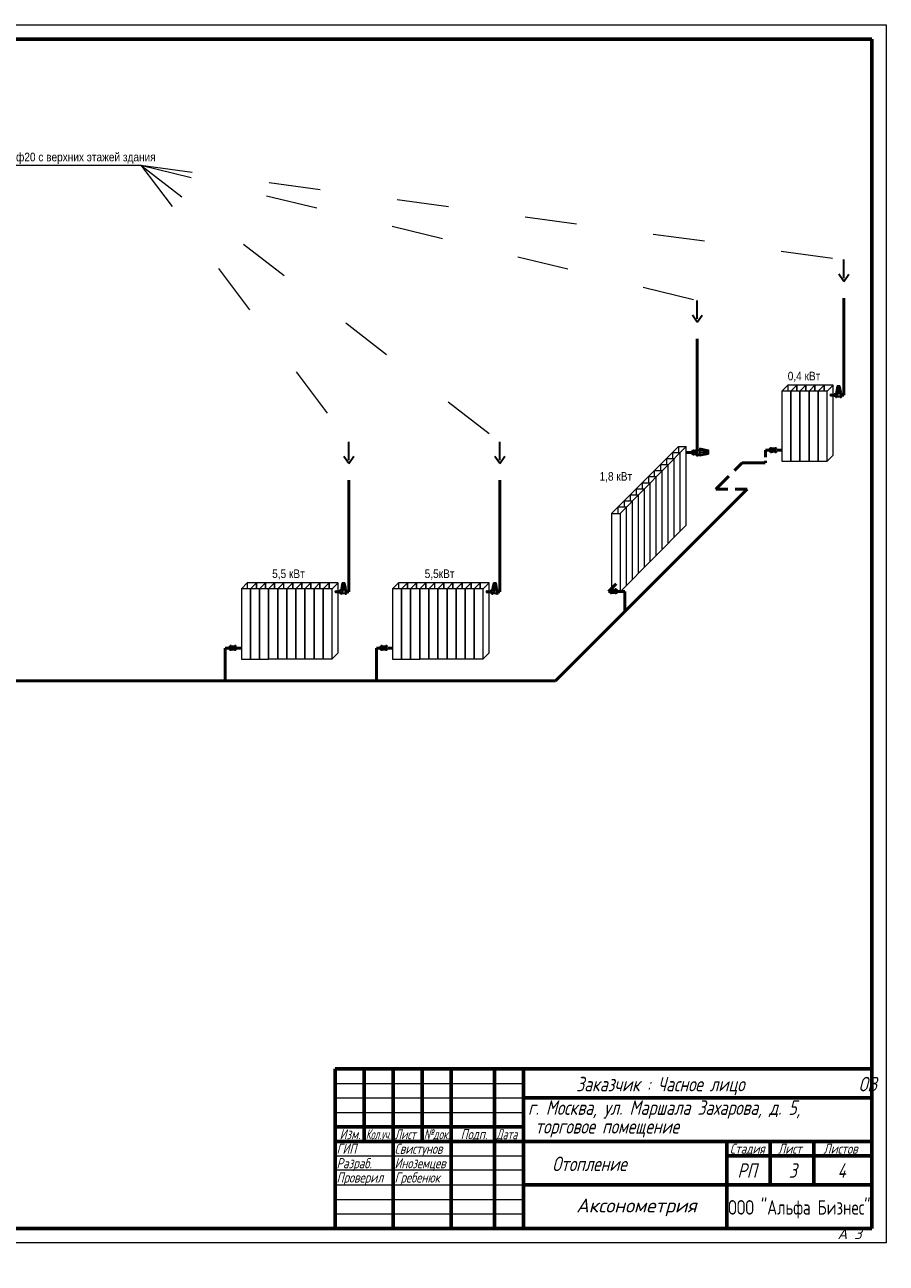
# Model space of a CAD drawing. Header units: millimetres. Extents: x 29132 to 328098784, y -63173 to 174059495.
# Tile 3 of 16: x 31132 to 33132, y 32216 to 35092. Entities that reach past the tile are written whole.
import ezdxf
from ezdxf.enums import TextEntityAlignment as Align

# ---------------------------------------------------------------- set-up
doc = ezdxf.new("R2010")
doc.units = ezdxf.units.MM
for name, pattern in [('ACAD_ISO03W100', [30, 12, -18]), ('DASHED2', [9.525, 6.35, -3.175]), ('K5LT_BASIC', [0]), ('K5LT_THIN', [0])]:
    doc.linetypes.add(name, pattern=pattern)
doc.layers.get('0').update_dxf_attribs({"color": 1, "lineweight": 5})
for name, color, linetype in [('pad', 1, 'Continuous'), ('T3_T4_Fin', 1, 'Continuous'), ('маг1', 7, 'Continuous'), ('отоп', 7, 'Continuous'), ('Отопление', 7, 'Continuous'), ('приборы', 7, 'Continuous')]:
    doc.layers.add(name, color=color, linetype=linetype)
doc.layers.add('размеры', color=7, linetype='Continuous', lineweight=15)
doc.layers.add('ШТАМП', color=250, linetype='Continuous', lineweight=18)
doc.styles.add('KTEXTSTYLE', font='GOST_AU.SHX', dxfattribs={"width": 0.96, "height": 5})
doc.styles.add('ГОСТ', font='isocpeui.ttf', dxfattribs={"height": 4})

msp = doc.modelspace()

# ---------------------------------------------------------------- linework, layer by layer
at = {"color": 7, "linetype": 'K5LT_THIN', "lineweight": 18}
for p, q in [((29132.5, 35091.6), (33132.5, 35091.6)), ((33132.5, 35091.6), (33132.5, 32263.4)), ((31853, 32633.7), (32290.7, 32633.7)), ((31853, 32600.1), (32290.7, 32600.1)), ((31853, 32566.4), (32290.7, 32566.4)), ((31853, 32465.4), (32290.7, 32465.4)), ((31853, 32433), (32290.7, 32433)), ((31853, 32398), (32290.7, 32398)), ((31853, 32364.4), (32290.7, 32364.4)), ((31853, 32330.7), (32290.7, 32330.7)), ((33132.5, 32263.4), (29132.5, 32263.4))]:
    msp.add_line(p, q, dxfattribs=at)
at = {"color": 7, "linetype": 'K5LT_BASIC', "lineweight": 60}
for p, q in [((29267.2, 35058), (33098.8, 35058)), ((33098.8, 35058), (33098.8, 32297)), ((31853, 32667.4), (33098.8, 32667.4)), ((31853, 32297), (31853, 32667.4)), ((31920.4, 32633.7), (31920.4, 32667.4)), ((31987.7, 32297), (31987.7, 32667.4)), ((32055.1, 32633.7), (32055.1, 32667.4)), ((32122.4, 32297), (32122.4, 32667.4)), ((32223.4, 32297), (32223.4, 32667.4)), ((32290.7, 32297), (32290.7, 32667.4)), ((31920.4, 32600.1), (31920.4, 32633.7)), ((32055.1, 32600.1), (32055.1, 32633.7)), ((31920.4, 32566.4), (31920.4, 32600.1)), ((32055.1, 32566.4), (32055.1, 32600.1)), ((32290.7, 32600.1), (32762.1, 32600.1)), ((32762.1, 32600.1), (33098.8, 32600.1)), ((31920.4, 32532.7), (31920.4, 32566.4)), ((32055.1, 32532.7), (32055.1, 32566.4)), ((31853, 32532.7), (31987.7, 32532.7)), ((31920.4, 32499.1), (31920.4, 32532.7)), ((31987.7, 32532.7), (32122.4, 32532.7)), ((32055.1, 32499.1), (32055.1, 32532.7)), ((32122.4, 32532.7), (32223.4, 32532.7)), ((32223.4, 32532.7), (32290.7, 32532.7)), ((31853, 32499.1), (31987.7, 32499.1)), ((31987.7, 32499.1), (32122.4, 32499.1)), ((32122.4, 32499.1), (32223.4, 32499.1)), ((32223.4, 32499.1), (32290.7, 32499.1)), ((32290.7, 32499.1), (32762.1, 32499.1)), ((32762.1, 32499.1), (33098.8, 32499.1)), ((32762.1, 32398), (32762.1, 32499.1)), ((32863.1, 32398), (32863.1, 32499.1)), ((32964.1, 32398), (32964.1, 32499.1)), ((32762.1, 32465.4), (32863.1, 32465.4)), ((32863.1, 32465.4), (32964.1, 32465.4)), ((32964.1, 32465.4), (33098.8, 32465.4)), ((32290.7, 32398), (32762.1, 32398)), ((32762.1, 32297), (32762.1, 32398)), ((32762.1, 32398), (33098.8, 32398)), ((33098.8, 32297), (29267.2, 32297))]:
    msp.add_line(p, q, dxfattribs=at)
at = {"color": 1, "lineweight": 30}
for p, q in [((33033.7, 34503.6), (33033.7, 34546.3)), ((33033.7, 34495.4), (33022.2, 34512.3)), ((33033.7, 34495.4), (33045.4, 34512.3)), ((32693.9, 34409), (32693.9, 34451.6)), ((32693.9, 34400.8), (32682.4, 34417.6)), ((32693.9, 34400.8), (32705.5, 34417.7)), ((31884.5, 34081), (31884.5, 34123.6)), ((32235.4, 34081), (32235.4, 34123.6)), ((31884.5, 34072.8), (31873, 34089.6)), ((31884.5, 34072.8), (31896.2, 34089.7)), ((32235.4, 34072.8), (32224, 34089.6)), ((32235.4, 34072.8), (32247.1, 34089.7))]:
    msp.add_line(p, q, dxfattribs=at)
at = {"linetype": 'Continuous'}
for p, q in [((33009.1, 34254.9), (32988.1, 34254.9)), ((33009.1, 34254.9), (32995.3, 34241.2)), ((33009.1, 34236.3), (33009.1, 34254.9)), ((33009.1, 34098.8), (33009.1, 34236.3)), ((33009.1, 34092.1), (32995.3, 34078.3)), ((33009.1, 34092.2), (33009.1, 34098.8)), ((32494.4, 33956.9), (32494.4, 33775.8)), ((31859.9, 33795.9), (31838.9, 33795.9)), ((31859.9, 33795.9), (31846.1, 33782.2)), ((31859.9, 33777.3), (31859.9, 33795.9)), ((32210.9, 33795.9), (32189.8, 33795.9)), ((32210.9, 33795.9), (32197, 33782.2)), ((32210.9, 33777.3), (32210.9, 33795.9)), ((31859.9, 33639.8), (31859.9, 33777.3)), ((32210.9, 33639.8), (32210.9, 33777.3)), ((31859.9, 33633.1), (31846.1, 33619.3)), ((31859.9, 33633.2), (31859.9, 33639.8)), ((32210.9, 33633.1), (32197, 33619.3)), ((32210.9, 33633.2), (32210.9, 33639.8))]:
    msp.add_line(p, q, dxfattribs=at)
at = {"color": 1, "lineweight": 0}
for p, q in [((32494.4, 33956.9), (32650.3, 34112.7)), ((32515.5, 33958), (32668, 34112.7)), ((32650.3, 34112.7), (32668, 34112.7)), ((32650.3, 34112.7), (32650.3, 34098.6)), ((32622.4, 34084.8), (32640.3, 34084.8)), ((32622.4, 34084.8), (32622.4, 34072.6)), ((32636.2, 34098.6), (32654, 34098.6)), ((32636.2, 34098.6), (32636.2, 34084.8)), ((32594, 34056.5), (32612.6, 34056.5)), ((32594, 34056.5), (32594, 34042.8)), ((32608.6, 34071), (32626.4, 34071)), ((32608.6, 34071), (32608.6, 34056.5)), ((32622.4, 34072.6), (32622.4, 34071)), ((32565.9, 34028.3), (32584.8, 34028.3)), ((32565.9, 34028.3), (32565.9, 34014.3)), ((32580.3, 34042.8), (32598.7, 34042.8)), ((32580.3, 34042.8), (32580.3, 34028.3)), ((32537.8, 34000.2), (32557.1, 34000.2)), ((32537.8, 34000.2), (32537.8, 33986.3)), ((32551.8, 34014.3), (32570.9, 34014.3)), ((32551.8, 34014.3), (32551.8, 34000.2)), ((32509.7, 33972.1), (32529.3, 33972.1)), ((32509.7, 33972.1), (32509.7, 33956.9)), ((32523.8, 33986.3), (32543.2, 33986.3)), ((32523.8, 33986.3), (32523.8, 33972.1))]:
    msp.add_line(p, q, dxfattribs=at)
at = {"color": 1, "linetype": 'Continuous'}
for p, q in [((32668, 33930.1), (32668, 34112.7)), ((32640.3, 33902.5), (32640.3, 34084.6)), ((32654.2, 33916.3), (32654.2, 34098.6)), ((32612.6, 33874.6), (32612.6, 34056.5)), ((32626.4, 33888.8), (32626.4, 34070.5)), ((32584.8, 33846.4), (32584.8, 34028.3)), ((32598.7, 33860.5), (32598.7, 34042.4)), ((32557.1, 33818.1), (32557.1, 34000.2)), ((32570.9, 33832.3), (32570.9, 34014.3)), ((32529.3, 33789.9), (32529.3, 33972.1)), ((32543.2, 33804), (32543.2, 33986.2)), ((32494.4, 33956.9), (32515.5, 33956.9)), ((32515.5, 33775.8), (32515.5, 33958))]:
    msp.add_line(p, q, dxfattribs=at)
at = {"color": 0, "lineweight": 0}
for p in [(32668, 33930.1), (32494.4, 33775.8)]:
    msp.add_line(p, (32515.5, 33775.8), dxfattribs=at)
at = {"linetype": 'Continuous', "flags": 128}
for points in [[(32924.9, 34241.1), (32924.9, 34254.9), (32903.8, 34254.9), (32890, 34241.2)], [(32903.8, 34255), (32903.8, 34241.1)], [(32946, 34241.1), (32946, 34254.9), (32924.9, 34254.9), (32911, 34241.2)], [(32924.9, 34255), (32924.9, 34241.1)], [(32946, 34241.1), (32946, 34254.9), (32924.9, 34254.9)], [(32967, 34241), (32967, 34254.8), (32946, 34254.8), (32932.1, 34241.1)], [(32946, 34255), (32946, 34241.1)], [(32967, 34241.1), (32967, 34254.9), (32946, 34254.9)], [(32988.1, 34241), (32988.1, 34254.8), (32967, 34254.8), (32953.2, 34241.1)], [(32967, 34255), (32967, 34241.1)], [(32988.1, 34241.1), (32988.1, 34254.9), (32967, 34254.9)], [(33009.1, 34241.1), (33009.1, 34254.9), (32988.1, 34254.9), (32974.2, 34241.2)], [(32988.1, 34255), (32988.1, 34241.1)], [(32890, 34241.2), (32890, 34078.3), (32911, 34078.3), (32911, 34241.1), (32890, 34241.1)], [(32911, 34241.2), (32911, 34078.3), (32932.1, 34078.3), (32932.1, 34241.1), (32911, 34241.1)], [(32932.1, 34241.2), (32932.1, 34078.3), (32953.2, 34078.3), (32953.2, 34241.1), (32932.1, 34241.1)], [(32953.2, 34241.2), (32953.2, 34078.3), (32974.2, 34078.3), (32974.2, 34241.1), (32953.2, 34241.1)], [(32974.2, 34241.2), (32974.2, 34078.3), (32995.3, 34078.3), (32995.3, 34241.1), (32974.2, 34241.1)], [(31670.3, 33781.8), (31670.3, 33795.6), (31649.2, 33795.6), (31635.4, 33781.9)], [(31649.2, 33795.7), (31649.2, 33781.8)], [(31691.4, 33781.9), (31691.4, 33795.7), (31670.3, 33795.7), (31656.4, 33782)], [(31670.3, 33795.8), (31670.3, 33781.9)], [(31712.4, 33781.8), (31712.4, 33795.6), (31691.4, 33795.6), (31677.5, 33781.9)], [(31691.4, 33795.7), (31691.4, 33781.8)], [(31733.6, 33782), (31733.6, 33795.8), (31712.5, 33795.8), (31698.7, 33782.1)], [(31712.5, 33795.9), (31712.5, 33782)], [(31754.6, 33782), (31754.6, 33795.8), (31733.6, 33795.8), (31719.7, 33782.1)], [(31775.7, 33782.1), (31775.7, 33795.9), (31754.6, 33795.9), (31740.8, 33782.2)], [(31754.6, 33796.1), (31754.6, 33782.1)], [(31796.8, 33782.1), (31796.8, 33795.9), (31775.7, 33795.9), (31761.8, 33782.2)], [(31775.7, 33796.1), (31775.7, 33782.1)], [(31796.8, 33782.1), (31796.8, 33795.9), (31775.7, 33795.9)], [(31817.8, 33782), (31817.8, 33795.8), (31796.8, 33795.8), (31782.9, 33782.1)], [(31796.8, 33796.1), (31796.8, 33782.1)], [(31817.8, 33782.1), (31817.8, 33795.9), (31796.8, 33795.9)], [(31838.9, 33782), (31838.9, 33795.8), (31817.8, 33795.8), (31804, 33782.1)], [(31817.8, 33796.1), (31817.8, 33782.1)], [(31838.9, 33782.1), (31838.9, 33795.9), (31817.8, 33795.9)], [(31859.9, 33782.1), (31859.9, 33795.9), (31838.9, 33795.9), (31825, 33782.2)], [(31838.9, 33796.1), (31838.9, 33782.1)], [(32021.2, 33781.8), (32021.2, 33795.6), (32000.2, 33795.6), (31986.3, 33781.9)], [(32000.2, 33795.7), (32000.2, 33781.8)], [(32042.3, 33781.9), (32042.3, 33795.7), (32021.2, 33795.7), (32007.4, 33782)], [(32021.2, 33795.8), (32021.2, 33781.9)], [(32063.4, 33781.8), (32063.4, 33795.6), (32042.3, 33795.6), (32028.4, 33781.9)], [(32042.3, 33795.7), (32042.3, 33781.8)], [(32084.5, 33782), (32084.5, 33795.8), (32063.5, 33795.8), (32049.6, 33782.1)], [(32063.5, 33795.9), (32063.5, 33782)], [(32105.6, 33782), (32105.6, 33795.8), (32084.5, 33795.8), (32070.7, 33782.1)], [(32126.6, 33782.1), (32126.6, 33795.9), (32105.6, 33795.9), (32091.7, 33782.2)], [(32105.6, 33796.1), (32105.6, 33782.1)], [(32147.7, 33782.1), (32147.7, 33795.9), (32126.6, 33795.9), (32112.8, 33782.2)], [(32126.6, 33796.1), (32126.6, 33782.1)], [(32147.7, 33782.1), (32147.7, 33795.9), (32126.6, 33795.9)], [(32168.8, 33782), (32168.8, 33795.8), (32147.7, 33795.8), (32133.8, 33782.1)], [(32147.7, 33796.1), (32147.7, 33782.1)], [(32168.8, 33782.1), (32168.8, 33795.9), (32147.7, 33795.9)], [(32189.8, 33782), (32189.8, 33795.8), (32168.8, 33795.8), (32154.9, 33782.1)], [(32168.8, 33796.1), (32168.8, 33782.1)], [(32189.8, 33782.1), (32189.8, 33795.9), (32168.8, 33795.9)], [(32210.9, 33782.1), (32210.9, 33795.9), (32189.8, 33795.9), (32176, 33782.2)], [(32189.8, 33796.1), (32189.8, 33782.1)], [(31635.4, 33781.9), (31635.4, 33619), (31656.4, 33619), (31656.4, 33781.8), (31635.4, 33781.8)], [(31656.4, 33782), (31656.4, 33619.1), (31677.5, 33619.1), (31677.5, 33781.9), (31656.4, 33781.9)], [(31677.5, 33781.9), (31677.5, 33619), (31698.6, 33619), (31698.6, 33781.8), (31677.5, 33781.8)], [(31698.7, 33782.1), (31698.7, 33619.2), (31719.7, 33619.2), (31719.7, 33782), (31698.7, 33782)], [(31719.7, 33782.1), (31719.7, 33619.2), (31740.8, 33619.2), (31740.8, 33782), (31719.7, 33782)], [(31740.8, 33782.2), (31740.8, 33619.3), (31761.8, 33619.3), (31761.8, 33782.1), (31740.8, 33782.1)], [(31761.8, 33782.2), (31761.8, 33619.3), (31782.9, 33619.3), (31782.9, 33782.1), (31761.8, 33782.1)], [(31782.9, 33782.2), (31782.9, 33619.3), (31804, 33619.3), (31804, 33782.1), (31782.9, 33782.1)], [(31804, 33782.2), (31804, 33619.3), (31825, 33619.3), (31825, 33782.1), (31804, 33782.1)], [(31825, 33782.2), (31825, 33619.3), (31846.1, 33619.3), (31846.1, 33782.1), (31825, 33782.1)], [(31986.3, 33781.9), (31986.3, 33619), (32007.4, 33619), (32007.4, 33781.8), (31986.3, 33781.8)], [(32007.4, 33782), (32007.4, 33619.1), (32028.4, 33619.1), (32028.4, 33781.9), (32007.4, 33781.9)], [(32028.4, 33781.9), (32028.4, 33619), (32049.5, 33619), (32049.5, 33781.8), (32028.4, 33781.8)], [(32049.6, 33782.1), (32049.6, 33619.2), (32070.7, 33619.2), (32070.7, 33782), (32049.6, 33782)], [(32070.7, 33782.1), (32070.7, 33619.2), (32091.7, 33619.2), (32091.7, 33782), (32070.7, 33782)], [(32091.7, 33782.2), (32091.7, 33619.3), (32112.8, 33619.3), (32112.8, 33782.1), (32091.7, 33782.1)], [(32112.8, 33782.2), (32112.8, 33619.3), (32133.8, 33619.3), (32133.8, 33782.1), (32112.8, 33782.1)], [(32133.8, 33782.2), (32133.8, 33619.3), (32154.9, 33619.3), (32154.9, 33782.1), (32133.8, 33782.1)], [(32154.9, 33782.2), (32154.9, 33619.3), (32176, 33619.3), (32176, 33782.1), (32154.9, 33782.1)], [(32176, 33782.2), (32176, 33619.3), (32197, 33619.3), (32197, 33782.1), (32176, 33782.1)]]:
    msp.add_lwpolyline(points, dxfattribs=at)
at = {"linetype": 'Continuous'}
for centre in [(33003.8, 34231.7), (31854.6, 33775.1), (32205.6, 33775.1)]:
    msp.add_ellipse(centre, major_axis=(0, 2.74), ratio=0.549527, dxfattribs=at)
at = {"layer": 'pad', "color": 8, "linetype": 'Continuous'}
for p, q in [((33018.8, 34253), (33015.9, 34239.8)), ((33019.2, 34253), (33016.7, 34239.8)), ((33019.5, 34253), (33017.4, 34239.8)), ((33025, 34253), (33018.8, 34253)), ((33020.3, 34253), (33018.9, 34239.8)), ((33021.9, 34239.8), (33021.9, 34253)), ((33023.5, 34253), (33024.9, 34239.8)), ((33024.2, 34253), (33026.4, 34239.8)), ((33024.6, 34253), (33027.1, 34239.8)), ((33027.9, 34239.8), (33025, 34253)), ((33015.9, 34239.8), (33027.9, 34239.8)), ((33019, 34239.8), (33024.7, 34239.8)), ((31869.6, 33796.3), (31866.7, 33783.1)), ((31870, 33796.3), (31867.5, 33783.1)), ((31870.3, 33796.3), (31868.2, 33783.1)), ((31875.8, 33796.3), (31869.6, 33796.3)), ((31871.1, 33796.3), (31869.7, 33783.1)), ((31872.7, 33783.1), (31872.7, 33796.3)), ((31874.3, 33796.3), (31875.7, 33783.1)), ((31875, 33796.3), (31877.2, 33783.1)), ((31875.4, 33796.3), (31877.9, 33783.1)), ((31878.7, 33783.1), (31875.8, 33796.3)), ((32220.5, 33796.3), (32217.7, 33783.1)), ((32220.9, 33796.3), (32218.4, 33783.1)), ((32221.3, 33796.3), (32219.2, 33783.1)), ((32226.8, 33796.3), (32220.5, 33796.3)), ((32222.1, 33796.3), (32220.6, 33783.1)), ((32223.6, 33783.1), (32223.6, 33796.3)), ((32225.2, 33796.3), (32226.6, 33783.1)), ((32226, 33796.3), (32228.1, 33783.1)), ((32226.4, 33796.3), (32228.9, 33783.1)), ((32229.6, 33783.1), (32226.8, 33796.3)), ((31866.7, 33783.1), (31878.7, 33783.1)), ((31869.9, 33783.1), (31875.5, 33783.1)), ((32217.7, 33783.1), (32229.6, 33783.1)), ((32220.8, 33783.1), (32226.5, 33783.1))]:
    msp.add_line(p, q, dxfattribs=at)
at = {"layer": 'pad', "color": 9, "linetype": 'Continuous'}
for p, q in [((32719.7, 34103.5), (32700.1, 34107.2)), ((32719.7, 34102.9), (32700.1, 34106.1)), ((32719.7, 34101.8), (32700.1, 34103.9)), ((32700.1, 34099.5), (32719.7, 34099.5)), ((32719.7, 34097.2), (32700.1, 34095)), ((32719.7, 34096), (32700.1, 34092.8)), ((32719.7, 34095.4), (32700.1, 34091.7))]:
    msp.add_line(p, q, dxfattribs=at)
at = {"layer": 'pad', "color": 7, "linetype": 'Continuous'}
msp.add_lwpolyline([(32691.2, 34093.7), (32700.1, 34093.7), (32700.1, 34103.7), (32691.6, 34103.7)], dxfattribs=at)
msp.add_lwpolyline([(32719.7, 34094.8), (32700.1, 34090.6), (32700.1, 34108.3), (32719.7, 34104.1)], close=True, dxfattribs=at)
at = {"layer": 'T3_T4_Fin', "color": 8}
for p, q in [((33019.9, 34236.2), (33019.9, 34238.7)), ((33019.9, 34238.7), (33020.4, 34238.7)), ((33020.4, 34238.7), (33021.6, 34238.7)), ((33020.5, 34239.8), (33023.2, 34239.8)), ((33020.5, 34238.7), (33020.5, 34239.8)), ((33022.1, 34238.7), (33021.6, 34238.7)), ((33024.1, 34238.6), (33022.1, 34238.7)), ((33023.2, 34238.6), (33023.2, 34239.8)), ((33024.1, 34236.2), (33024.1, 34238.6)), ((31870.7, 33779.5), (31870.7, 33782)), ((31870.7, 33782), (31871.2, 33782)), ((31871.2, 33782), (31872.4, 33782)), ((31871.3, 33782), (31871.4, 33783.1)), ((31871.4, 33783.1), (31874, 33783.1)), ((31872.9, 33782), (31872.4, 33782)), ((31874.9, 33782), (31872.9, 33782)), ((31874, 33782), (31874, 33783.1)), ((31874.9, 33779.5), (31874.9, 33782)), ((32221.6, 33779.5), (32221.6, 33782)), ((32221.6, 33782), (32222.2, 33782)), ((32222.2, 33782), (32223.4, 33782)), ((32222.3, 33783.1), (32225, 33783.1)), ((32222.3, 33782), (32222.3, 33783.1)), ((32223.9, 33782), (32223.4, 33782)), ((32225.9, 33782), (32223.9, 33782)), ((32225, 33782), (32225, 33783.1)), ((32225.8, 33779.5), (32225.9, 33782))]:
    msp.add_line(p, q, dxfattribs=at)
at = {"layer": 'маг1', "color": 7}
for p, q in [((32693.4, 34090.6), (32694.9, 34092.1)), ((32695.7, 34091), (32697.5, 34092.3))]:
    msp.add_line(p, q, dxfattribs=at)
for centre, radius, start, end in [((32694.9, 34093.2), 3.04, 171.1018, 240.8051), ((32701.1, 34097), 7.89, 204.5712, 218.6737)]:
    msp.add_arc(centre, radius, start, end, dxfattribs=at)
at = {"layer": 'отоп', "color": 5, "linetype": 'DASHED2', "lineweight": 50, "ltscale": 1000}
msp.add_line((32508.1, 33776.1), (32525.7, 33776.1), dxfattribs=at)
at = {"layer": 'Отопление', "color": 1, "lineweight": 50}
for p, q in [((33003.8, 34231.7), (33012.2, 34231.7)), ((33029.5, 34231.7), (33033.7, 34231.7)), ((32681, 34098.6), (32668, 34098.6)), ((31854.6, 33775.1), (31863.1, 33775.1)), ((31880.3, 33775.1), (31884.5, 33775.1)), ((32205.6, 33775.1), (32214, 33775.1)), ((32231.3, 33775.1), (32235.4, 33775.1))]:
    msp.add_line(p, q, dxfattribs=at)
at = {"layer": 'Отопление', "color": 5, "lineweight": 50}
for p, q in [((32852.4, 34103.8), (32860.9, 34103.8)), ((32878.2, 34103.8), (32890, 34103.8)), ((32487.4, 33776), (32505.5, 33794)), ((32491.4, 33776), (32487.4, 33776)), ((31597.8, 33644.5), (31606.3, 33644.5)), ((31623.6, 33644.5), (31635.4, 33644.5)), ((31948.7, 33644.5), (31957.3, 33644.5)), ((31974.5, 33644.5), (31986.3, 33644.5))]:
    msp.add_line(p, q, dxfattribs=at)
at = {"layer": 'Отопление', "color": 7}
msp.add_lwpolyline([(32691.2, 34093.7), (32688.6, 34093.7), (32688.6, 34103.8), (32691.2, 34103.8)], close=True, dxfattribs=at)
msp.add_arc((32693.9, 34094.4), 3.85, 263.4575, 304.4377, dxfattribs=at)
at = {"layer": 'приборы', "color": 7}
for p, q in [((33012.8, 34234.9), (33012.8, 34228.5)), ((33013.6, 34236.2), (33015.2, 34236.2)), ((33013.6, 34233.6), (33015.2, 34233.6)), ((33013.6, 34230.5), (33015.2, 34230.5)), ((33013.6, 34227.9), (33015.2, 34227.9)), ((33015.2, 34237.5), (33017.4, 34237.5)), ((33015.2, 34226.6), (33015.2, 34237.5)), ((33015.2, 34226.6), (33017.4, 34226.6)), ((33017.4, 34237.5), (33017.4, 34236.5)), ((33017.4, 34236.5), (33017.4, 34232.5)), ((33017.4, 34236.5), (33020.4, 34236.5)), ((33017.4, 34232.5), (33017.4, 34233.1)), ((33017.4, 34231.2), (33017.4, 34231)), ((33017.4, 34227.6), (33017.4, 34231.2)), ((33017.4, 34226.6), (33017.4, 34227.6)), ((33017.4, 34227.6), (33020.4, 34227.6)), ((33020.4, 34236.5), (33020.4, 34236.1)), ((33020.4, 34236.1), (33020.4, 34230.2)), ((33020.4, 34236.1), (33025.5, 34236.1)), ((33020.4, 34227.9), (33020.4, 34230.6)), ((33020.4, 34227.6), (33020.4, 34227.9)), ((33020.4, 34227.9), (33025.5, 34227.9)), ((33025.5, 34236.1), (33025.5, 34231)), ((33025.5, 34227.9), (33025.5, 34233.1)), ((33025.8, 34233.6), (33028.4, 34233.5)), ((33025.8, 34230.5), (33028.4, 34230.5)), ((33025.9, 34237.5), (33028.2, 34237.5)), ((33025.9, 34226.6), (33028.2, 34226.6)), ((33028.7, 34235.1), (33028.7, 34228.8)), ((32681, 34095.8), (32681, 34102.1)), ((32681.8, 34102.8), (32683.4, 34102.8)), ((32683.4, 34104.1), (32683.4, 34093.2)), ((32683.4, 34104.1), (32685.6, 34104.1)), ((32685.6, 34104.1), (32685.6, 34103.1)), ((32685.6, 34103.1), (32688.7, 34103.1)), ((32685.6, 34103.1), (32685.6, 34096.7)), ((32688.6, 34103.6), (32688.6, 34103.2)), ((32688.6, 34103.2), (32688.6, 34100.6)), ((32861.4, 34107.1), (32861.4, 34100.7)), ((32862.2, 34108.3), (32863.8, 34108.3)), ((32862.2, 34105.7), (32863.8, 34105.7)), ((32862.2, 34102.6), (32863.8, 34102.6)), ((32863.8, 34109.6), (32866, 34109.6)), ((32863.8, 34098.7), (32863.8, 34109.6)), ((32864.2, 34103.9), (32864.2, 34104.1)), ((32871.1, 34105.2), (32864.6, 34104.5)), ((32871.1, 34102.7), (32864.6, 34103.5)), ((32866, 34109.6), (32866, 34108.6)), ((32866, 34108.6), (32866, 34104.6)), ((32866, 34108.6), (32869.1, 34108.6)), ((32866, 34104.6), (32866, 34105.2)), ((32866, 34103.3), (32866, 34103.1)), ((32866, 34099.7), (32866, 34103.3)), ((32868.7, 34103), (32868.7, 34103)), ((32869.1, 34108.6), (32869.1, 34108.3)), ((32869.1, 34108.3), (32869.1, 34105.2)), ((32869.1, 34108.3), (32874.1, 34108.3)), ((32869.1, 34100.1), (32869.1, 34102.8)), ((32874.1, 34108.3), (32874.1, 34103.1)), ((32874.1, 34100.1), (32874.1, 34105.2)), ((32874.5, 34109.6), (32876.9, 34109.6)), ((32874.5, 34105.7), (32877, 34105.7)), ((32874.5, 34102.7), (32877, 34102.7)), ((32681.8, 34100.2), (32683.4, 34100.2)), ((32681.8, 34097.1), (32683.4, 34097.1)), ((32681.8, 34094.5), (32683.4, 34094.5)), ((32683.4, 34093.2), (32685.6, 34093.2)), ((32685.6, 34099.5), (32685.6, 34099.7)), ((32685.6, 34098.2), (32685.6, 34097.6)), ((32685.6, 34094.2), (32685.6, 34098.2)), ((32685.6, 34093.2), (32685.6, 34094.2)), ((32685.6, 34094.2), (32688.7, 34094.2)), ((32688.6, 34095.1), (32688.6, 34100.9)), ((32688.6, 34094.7), (32688.6, 34095.1)), ((32862.2, 34100), (32863.8, 34100)), ((32863.8, 34098.7), (32866, 34098.7)), ((32866, 34098.7), (32866, 34099.7)), ((32866, 34099.7), (32869.1, 34099.7)), ((32869.1, 34099.7), (32869.1, 34100.1)), ((32869.1, 34100.1), (32874.1, 34100.1)), ((32874.5, 34098.7), (32876.9, 34098.7)), ((31863.6, 33778.2), (31863.6, 33771.9)), ((31864.4, 33779.5), (31866, 33779.5)), ((31864.4, 33776.9), (31866, 33776.9)), ((31864.4, 33773.8), (31866, 33773.8)), ((31864.4, 33771.2), (31866, 33771.2)), ((31866, 33780.8), (31868.2, 33780.8)), ((31866, 33769.9), (31866, 33780.8)), ((31866, 33769.9), (31868.2, 33769.9)), ((31868.2, 33780.8), (31868.2, 33779.8)), ((31868.2, 33779.8), (31868.2, 33775.8)), ((31868.2, 33779.8), (31871.2, 33779.8)), ((31868.2, 33775.8), (31868.2, 33776.4)), ((31868.2, 33774.5), (31868.2, 33774.3)), ((31868.2, 33770.9), (31868.2, 33774.5)), ((31868.2, 33769.9), (31868.2, 33770.9)), ((31868.2, 33770.9), (31871.2, 33770.9)), ((31871.2, 33779.8), (31871.2, 33779.4)), ((31871.2, 33779.4), (31871.2, 33773.6)), ((31871.2, 33779.4), (31876.3, 33779.4)), ((31871.2, 33771.3), (31871.2, 33773.9)), ((31871.2, 33770.9), (31871.2, 33771.3)), ((31871.2, 33771.3), (31876.3, 33771.3)), ((31876.3, 33779.4), (31876.3, 33774.3)), ((31876.3, 33771.3), (31876.3, 33776.4)), ((31876.6, 33776.9), (31879.2, 33776.9)), ((31876.6, 33773.9), (31879.2, 33773.9)), ((31876.7, 33780.8), (31879, 33780.8)), ((31876.7, 33769.9), (31879, 33769.9)), ((31879.5, 33778.5), (31879.5, 33772.1)), ((32214.5, 33778.2), (32214.5, 33771.9)), ((32215.3, 33779.5), (32216.9, 33779.5)), ((32215.3, 33776.9), (32216.9, 33776.9)), ((32215.3, 33773.8), (32216.9, 33773.8)), ((32215.3, 33771.2), (32216.9, 33771.2)), ((32216.9, 33780.8), (32219.1, 33780.8)), ((32216.9, 33769.9), (32216.9, 33780.8)), ((32216.9, 33769.9), (32219.1, 33769.9)), ((32219.1, 33780.8), (32219.1, 33779.8)), ((32219.1, 33779.8), (32219.1, 33775.8)), ((32219.1, 33779.8), (32222.2, 33779.8)), ((32219.1, 33775.8), (32219.1, 33776.4)), ((32219.1, 33774.5), (32219.1, 33774.3)), ((32219.1, 33770.9), (32219.1, 33774.5)), ((32219.1, 33769.9), (32219.1, 33770.9)), ((32219.1, 33770.9), (32222.2, 33770.9)), ((32222.2, 33779.8), (32222.2, 33779.4)), ((32222.2, 33779.4), (32222.2, 33773.6)), ((32222.2, 33779.4), (32227.2, 33779.4)), ((32222.2, 33771.3), (32222.2, 33773.9)), ((32222.2, 33770.9), (32222.2, 33771.3)), ((32222.2, 33771.3), (32227.2, 33771.3)), ((32227.2, 33779.4), (32227.2, 33774.3)), ((32227.2, 33771.3), (32227.2, 33776.4)), ((32227.6, 33780.8), (32230, 33780.8)), ((32227.6, 33776.9), (32230.1, 33776.9)), ((32227.6, 33773.9), (32230.1, 33773.9)), ((32227.6, 33769.9), (32230, 33769.9)), ((32230.5, 33778.5), (32230.5, 33772.1)), ((32492.2, 33779.5), (32492.2, 33773.1)), ((32495.1, 33777.9), (32492.5, 33777.9)), ((32495.1, 33774.9), (32492.5, 33774.9)), ((32495, 33781.8), (32492.7, 33781.8)), ((32495, 33770.9), (32492.7, 33770.9)), ((32500.5, 33780.4), (32495.4, 33780.4)), ((32495.4, 33780.4), (32495.4, 33775.3)), ((32495.4, 33772.3), (32495.4, 33777.4)), ((32500.5, 33772.2), (32495.4, 33772.3)), ((32498.4, 33777.4), (32505, 33776.7)), ((32498.4, 33774.9), (32505, 33775.6)), ((32503.5, 33780.8), (32500.5, 33780.8)), ((32500.5, 33780.8), (32500.5, 33780.4)), ((32500.5, 33780.4), (32500.5, 33777.4)), ((32500.5, 33772.2), (32500.5, 33774.9)), ((32500.5, 33771.9), (32500.5, 33772.2)), ((32503.5, 33771.9), (32500.5, 33771.9)), ((32500.9, 33775.1), (32500.9, 33775.1)), ((32503.5, 33781.8), (32503.5, 33780.8)), ((32505.7, 33781.8), (32503.5, 33781.8)), ((32503.5, 33780.8), (32503.5, 33776.8)), ((32503.5, 33776.8), (32503.5, 33777.4)), ((32503.5, 33771.9), (32503.5, 33775.5)), ((32503.5, 33775.5), (32503.5, 33775.3)), ((32503.5, 33770.9), (32503.5, 33771.9)), ((32505.7, 33770.9), (32503.5, 33770.9)), ((32505.4, 33776), (32505.4, 33776.3)), ((32505.7, 33770.9), (32505.7, 33781.8)), ((32507.3, 33780.5), (32505.7, 33780.5)), ((32507.3, 33777.9), (32505.7, 33777.9)), ((32507.3, 33774.8), (32505.7, 33774.8)), ((32507.3, 33772.2), (32505.7, 33772.2)), ((32508.1, 33779.2), (32508.1, 33772.9)), ((31606.8, 33647.8), (31606.8, 33641.4)), ((31607.6, 33649), (31609.2, 33649)), ((31607.6, 33646.4), (31609.2, 33646.4)), ((31607.6, 33643.3), (31609.2, 33643.3)), ((31609.2, 33650.3), (31611.4, 33650.3)), ((31609.2, 33639.4), (31609.2, 33650.3)), ((31609.6, 33644.6), (31609.6, 33644.8)), ((31616.5, 33645.9), (31610, 33645.2)), ((31616.5, 33643.4), (31610, 33644.2)), ((31611.4, 33650.3), (31611.4, 33649.3)), ((31611.4, 33649.3), (31611.4, 33645.3)), ((31611.4, 33649.3), (31614.5, 33649.3)), ((31611.4, 33645.3), (31611.4, 33645.9)), ((31611.4, 33644), (31611.4, 33643.8)), ((31611.4, 33640.4), (31611.4, 33644)), ((31614.1, 33643.7), (31614.1, 33643.7)), ((31614.5, 33649.3), (31614.5, 33649)), ((31614.5, 33649), (31614.5, 33645.9)), ((31614.5, 33649), (31619.5, 33649)), ((31614.5, 33640.8), (31614.5, 33643.4)), ((31619.5, 33649), (31619.5, 33643.8)), ((31619.5, 33640.8), (31619.5, 33645.9)), ((31619.9, 33650.3), (31622.3, 33650.3)), ((31619.9, 33646.4), (31622.4, 33646.4)), ((31619.9, 33643.4), (31622.4, 33643.4)), ((31957.8, 33647.8), (31957.8, 33641.4)), ((31958.5, 33649), (31960.2, 33649)), ((31958.5, 33646.4), (31960.2, 33646.4)), ((31958.5, 33643.3), (31960.2, 33643.3)), ((31960.2, 33650.3), (31962.3, 33650.3)), ((31960.2, 33639.4), (31960.2, 33650.3)), ((31960.5, 33644.6), (31960.5, 33644.8)), ((31967.5, 33645.9), (31960.9, 33645.2)), ((31967.5, 33643.4), (31960.9, 33644.2)), ((31962.3, 33650.3), (31962.3, 33649.3)), ((31962.3, 33649.3), (31962.3, 33645.3)), ((31962.3, 33649.3), (31965.4, 33649.3)), ((31962.3, 33645.3), (31962.3, 33645.9)), ((31962.3, 33644), (31962.3, 33643.8)), ((31962.3, 33640.4), (31962.3, 33644)), ((31965, 33643.7), (31965, 33643.7)), ((31965.4, 33649.3), (31965.4, 33649)), ((31965.4, 33649), (31965.4, 33645.9)), ((31965.4, 33649), (31970.4, 33649)), ((31965.4, 33640.8), (31965.4, 33643.4)), ((31970.4, 33649), (31970.4, 33643.8)), ((31970.4, 33640.8), (31970.4, 33645.9)), ((31970.8, 33650.3), (31973.2, 33650.3)), ((31970.8, 33646.4), (31973.4, 33646.4)), ((31970.8, 33643.4), (31973.4, 33643.4)), ((31607.6, 33640.7), (31609.2, 33640.7)), ((31609.2, 33639.4), (31611.4, 33639.4)), ((31611.4, 33639.4), (31611.4, 33640.4)), ((31611.4, 33640.4), (31614.5, 33640.4)), ((31614.5, 33640.4), (31614.5, 33640.8)), ((31614.5, 33640.8), (31619.5, 33640.8)), ((31619.9, 33639.4), (31622.3, 33639.4)), ((31958.5, 33640.7), (31960.2, 33640.7)), ((31960.2, 33639.4), (31962.3, 33639.4)), ((31962.3, 33639.4), (31962.3, 33640.4)), ((31962.3, 33640.4), (31965.4, 33640.4)), ((31965.4, 33640.4), (31965.4, 33640.8)), ((31965.4, 33640.8), (31970.4, 33640.8)), ((31970.8, 33639.4), (31973.2, 33639.4))]:
    msp.add_line(p, q, dxfattribs=at)
for centre in [(32871.1, 34104), (32498.4, 33776.2), (31616.5, 33644.7), (31967.5, 33644.7)]:
    msp.add_circle(centre, 1.25, dxfattribs=at)
for centre, radius, start, end in [((33014.2, 34234.9), 1.45, 116.6951, 243.3459), ((33014.7, 34232), 1.92, 125.3959, 234.6041), ((33014.2, 34229.2), 1.45, 116.6951, 243.3459), ((33030.6, 34235.5), 5.2, 157.1342, 201.9889), ((33030.6, 34228.6), 5.13, 157.7133, 203.2275), ((33029.5, 34231.9), 4.07, 156.4486, 177.6685), ((33029.8, 34232.3), 4.39, 182.5538, 203.8303), ((33023.8, 34235.4), 4.89, 338.0993, 25.5956), ((33023.7, 34228.7), 4.98, 334.668, 21.5544), ((33024.8, 34231.9), 3.9, 1.8979, 25.6849), ((33024.5, 34232.2), 4.24, 336.4207, 356.7054), ((32682.4, 34101.5), 1.45, 116.6541, 243.3049), ((32862.9, 34107), 1.45, 116.6951, 243.3459), ((32863.3, 34104.2), 1.92, 125.3959, 234.6041), ((32862.9, 34101.3), 1.45, 116.6951, 243.3459), ((32864.6, 34104.1), 0.388, 95.2231, 180), ((32864.6, 34103.9), 0.388, 180, 264.7769), ((32871.1, 34104), 2.39, 205.0743, 154.9257), ((32879.3, 34107.6), 5.2, 157.1342, 201.9889), ((32878.2, 34104.1), 4.07, 156.4486, 177.6685), ((32878.5, 34104.4), 4.39, 182.5538, 203.8303), ((32879.2, 34100.7), 5.13, 157.7133, 203.2275), ((32872.5, 34107.5), 4.89, 338.0993, 25.5956), ((32872.4, 34100.8), 4.98, 334.668, 21.5544), ((32682.9, 34098.6), 1.92, 125.3959, 234.6041), ((32682.4, 34095.8), 1.45, 116.6541, 243.3049), ((31865, 33778.2), 1.45, 116.6951, 243.3459), ((31865.5, 33775.3), 1.92, 125.3959, 234.6041), ((31865, 33772.5), 1.45, 116.6951, 243.3459), ((31881.4, 33771.9), 5.13, 157.7133, 203.2275), ((31881.5, 33778.8), 5.2, 157.1342, 201.9889), ((31880.3, 33775.2), 4.07, 156.4486, 177.6685), ((31880.7, 33775.6), 4.39, 182.5538, 203.8303), ((31874.6, 33778.7), 4.89, 338.0993, 25.5956), ((31875.6, 33775.2), 3.9, 1.8979, 25.6849), ((31874.5, 33772), 4.98, 334.668, 21.5544), ((31875.3, 33775.5), 4.24, 336.4207, 356.7054), ((32216, 33778.2), 1.45, 116.6951, 243.3459), ((32216.4, 33775.3), 1.92, 125.3959, 234.6041), ((32216, 33772.5), 1.45, 116.6951, 243.3459), ((32232.4, 33778.8), 5.2, 157.1342, 201.9889), ((32231.3, 33775.2), 4.07, 156.4486, 177.6685), ((32231.6, 33775.6), 4.39, 182.5538, 203.8303), ((32232.3, 33771.9), 5.13, 157.7133, 203.2275), ((32225.6, 33778.7), 4.89, 338.0993, 25.5956), ((32225.5, 33772), 4.98, 334.668, 21.5544), ((32226.6, 33775.2), 3.9, 1.8979, 25.6849), ((32226.2, 33775.5), 4.24, 336.4207, 356.7054), ((32497.1, 33779.7), 4.89, 154.4044, 201.9007), ((32496.1, 33776.2), 3.9, 154.3151, 178.1021), ((32496.4, 33776.5), 4.24, 183.2946, 203.5793), ((32497.2, 33773), 4.98, 158.4456, 205.332), ((32490.3, 33779.8), 5.2, 338.0111, 22.8658), ((32490.3, 33772.9), 5.13, 336.7725, 22.2867), ((32491.4, 33776.2), 4.07, 2.3315, 23.5514), ((32491.1, 33776.6), 4.39, 336.1697, 357.4462), ((32498.4, 33776.2), 2.39, 25.0743, 334.9257), ((32505, 33776.3), 0.388, 0, 84.7769), ((32505, 33776), 0.388, 275.2231, 0), ((32506.7, 33779.2), 1.45, 296.6541, 63.3049), ((32506.2, 33776.3), 1.92, 305.3959, 54.6041), ((32506.7, 33773.5), 1.45, 296.6541, 63.3049), ((31608.3, 33647.7), 1.45, 116.6951, 243.3459), ((31608.7, 33644.9), 1.92, 125.3959, 234.6041), ((31608.3, 33642), 1.45, 116.6951, 243.3459), ((31610, 33644.8), 0.388, 95.2231, 180), ((31610, 33644.6), 0.388, 180, 264.7769), ((31616.5, 33644.7), 2.39, 205.0743, 154.9257), ((31624.7, 33648.3), 5.2, 157.1342, 201.9889), ((31623.6, 33644.8), 4.07, 156.4486, 177.6685), ((31623.9, 33645.1), 4.39, 182.5538, 203.8303), ((31624.6, 33641.4), 5.13, 157.7133, 203.2275), ((31617.9, 33648.2), 4.89, 338.0993, 25.5956), ((31617.8, 33641.5), 4.98, 334.668, 21.5544), ((31959.2, 33647.7), 1.45, 116.6951, 243.3459), ((31959.7, 33644.9), 1.92, 125.3959, 234.6041), ((31959.2, 33642), 1.45, 116.6951, 243.3459), ((31960.9, 33644.8), 0.388, 95.2231, 180), ((31960.9, 33644.6), 0.388, 180, 264.7769), ((31967.5, 33644.7), 2.39, 205.0743, 154.9257), ((31975.6, 33648.3), 5.2, 157.1342, 201.9889), ((31974.5, 33644.8), 4.07, 156.4486, 177.6685), ((31974.8, 33645.1), 4.39, 182.5538, 203.8303), ((31975.6, 33641.4), 5.13, 157.7133, 203.2275), ((31968.8, 33648.2), 4.89, 338.0993, 25.5956), ((31968.7, 33641.5), 4.98, 334.668, 21.5544)]:
    msp.add_arc(centre, radius, start, end, dxfattribs=at)
at = {"layer": 'размеры', "color": 1, "lineweight": 9, "ltscale": 10}
msp.add_line((30713.3, 34765.5), (31402.3, 34765.5), dxfattribs=at)
at = {"layer": 'размеры', "color": 1, "linetype": 'ACAD_ISO03W100', "lineweight": 9, "ltscale": 10}
for q in [(31884.5, 34123.6), (32235.4, 34123.6), (32693.9, 34451.6), (33033.7, 34546.3)]:
    msp.add_line((31402.3, 34765.5), q, dxfattribs=at)
at = {"layer": 'размеры', "color": 1, "lineweight": 50, "ltscale": 10}
for p, q in [((33033.7, 34231.7), (33033.7, 34457)), ((32693.9, 34090.6), (32693.9, 34362.4)), ((31884.5, 33775.1), (31884.5, 34034.4)), ((32235.4, 33775.1), (32235.4, 34034.4))]:
    msp.add_line(p, q, dxfattribs=at)
at = {"layer": 'размеры', "color": 5, "lineweight": 50, "ltscale": 10}
for p, q in [((32852.4, 34103.8), (32852.4, 34087.9)), ((32780.1, 34056.8), (32797.7, 34074.3)), ((32797.7, 34074.3), (32851.6, 34074.3)), ((32852.4, 34078.9), (32852.4, 34074.3)), ((32737.1, 34013.8), (32767, 34043.6)), ((32364.3, 33568.3), (32809.8, 34013.8)), ((32764.8, 34013.8), (32737.1, 34013.8)), ((32809.8, 34013.8), (32781.9, 34013.8)), ((32525.7, 33776.1), (32525.7, 33729.6)), ((31597.8, 33644.5), (31597.8, 33568.3)), ((31948.7, 33644.5), (31948.7, 33568.3)), ((29458, 33568.3), (32364.3, 33568.3))]:
    msp.add_line(p, q, dxfattribs=at)

# ---------------------------------------------------------------- texts
at = {"color": 1, "lineweight": 9, "width": 0.874286}
for s, p in [('Сууществующая система подачи Т1 ф20 с верхних этажей здания', (31073.5, 34774.6)), ('0,4 кВт', (32941.6, 34266.1)), ('1,8 кВт', (32504.7, 34033.1)), ('5,5 кВт', (31744.6, 33807.1)), ('5,5кВт', (32095.5, 33807.1))]:
    msp.add_text(s, height=20, dxfattribs=at).set_placement(p, align=Align.CENTER)
at = {"color": 7, "char_height": 16.835, "attachment_point": 1, "style": 'KTEXTSTYLE'}
for s, insert in [('{\\fGOST type A|b0|i0|c204|p34;\\H2x;\\Q15;Заказчик\\fGOST type A|b0|i0|c0|p34; : \\fGOST type A|b0|i0|c204|p34;Часное лицо                ОВ}', (32412.7, 32649)), ('{\\fGOST type A|b0|i0|c204|p34;\\H2x;\\Q15;г. Москва\\fGOST type A|b0|i0|c0|p34;, \\fGOST type A|b0|i0|c204|p34;ул\\fGOST type A|b0|i0|c0|p34;. \\fGOST type A|b0|i0|c204|p34;Маршала\\fGOST type A|b0|i0|c0|p34; \\fGOST type A|b0|i0|c204|p34;Захарова\\fGOST type A|b0|i0|c0|p34;, \\fGOST type A|b0|i0|c204|p34;д\\fGOST type A|b0|i0|c0|p34;. 5, }', (32300.9, 32594.4)), ('{\\fGOST type A|b0|i0|c204|p34;\\H1.4x;\\Q15;Изм\\fGOST type A|b0|i0|c0|p34;.}', (31863.5, 32527.7)), ('{\\fGOST type A|b0|i0|c204|p34;\\H1.4x;\\Q15;\\W0.73;Кол\\fGOST type A|b0|i0|c0|p34;.\\fGOST type A|b0|i0|c204|p34;уч\\Fgost_au|c204;.}', (31924.3, 32527.5)), ('{\\fGOST type A|b0|i0|c204|p34;\\H1.4x;\\Q15;\\W0.85;Лист}', (31991.5, 32527.5)), ('{\\fGOST type A|b0|i0|c204|p34;\\H1.4x;\\Q15;\\W0.84;№док\\fGOST type A|b0|i0|c0|p34;.}', (32058.9, 32527.5)), ('{\\fGOST type A|b0|i0|c204|p34;\\H1.4x;\\Q15;Подп\\Fgost_au|c204;.}', (32144.4, 32527.7)), ('{\\fGOST type A|b0|i0|c204|p34;\\H1.4x;\\Q15;\\W0.85;Дата}', (32227.2, 32527.5)), ('{\\fGOST type A|b0|i0|c0|p34;\\H2x;\\Q15; \\fGOST type A|b0|i0|c204|p34;торговое помещение}', (32300.9, 32550.9)), ('{\\fGOST type A|b0|i0|c204|p34;\\H1.4x;\\Q15;ГИП}', (31856.4, 32493.8)), ('{\\fGOST type A|b0|i0|c204|p34;\\H1.4x;\\Q15;\\W0.95;Свистунов}', (31991.1, 32493.8)), ('{\\fGOST type A|b0|i0|c204|p34;\\H1.4x;\\Q15;Стадия}', (32769.6, 32494)), ('{\\fGOST type A|b0|i0|c204|p34;\\H1.4x;\\Q15;Лист}', (32881.3, 32494)), ('{\\fGOST type A|b0|i0|c204|p34;\\H1.4x;\\Q15;Листов}', (32986.7, 32494)), ('{\\fGOST type A|b0|i0|c204|p34;\\H2x;\\Q15;Отопление}', (32357, 32463.8)), ('{\\fGOST type A|b0|i0|c204|p34;\\H1.4x;\\Q15;Разраб\\fGOST type A|b0|i0|c0|p34;.}', (31856.4, 32460.2)), ('{\\fGOST type A|b0|i0|c204|p34;\\H1.4x;\\Q15;\\W0.95;Иноземцев}', (31991.1, 32460.2)), ('{\\fGOST type A|b0|i0|c204|p34;\\H2x;\\Q15;РП}', (32787, 32448.3)), ('{\\fGOST type A|b0|i0|c204|p34;\\H2x;\\Q15;3}', (32906.3, 32448.3)), ('{\\fGOST type A|b0|i0|c204|p34;\\H2x;\\Q15;4}', (33019.2, 32448.3)), ('{\\fGOST type A|b0|i0|c204|p34;\\H1.4x;\\Q15;Проверил}', (31856.4, 32427.1)), ('{\\fGOST type A|b0|i0|c204|p34;\\H1.4x;\\Q15;Гребенюк}', (31991.1, 32427.1)), ('{\\fGOST type A|b0|i0|c204|p34;\\H2x;\\W0.94;ООО\\fGOST type A|b0|i0|c0|p34; "\\fGOST type A|b0|i0|c204|p34;Альфа\\fGOST type A|b0|i0|c0|p34; \\fGOST type A|b0|i0|c204|p34;Бизнес\\fGOST type A|b0|i0|c0|p34;"}', (32765.6, 32362.8))]:
    msp.add_mtext(s, dxfattribs=dict(at, insert=insert))
at = {"layer": 'ШТАМП', "color": 7, "style": 'ГОСТ'}
msp.add_text('Аксонометрия', height=32.398, dxfattribs=at).set_placement((32412.7, 32334.1))
msp.add_text('А 3', height=25.14, dxfattribs=at).set_placement((33047.6, 32284.9), align=Align.MIDDLE)

doc.saveas('drawing.dxf')
